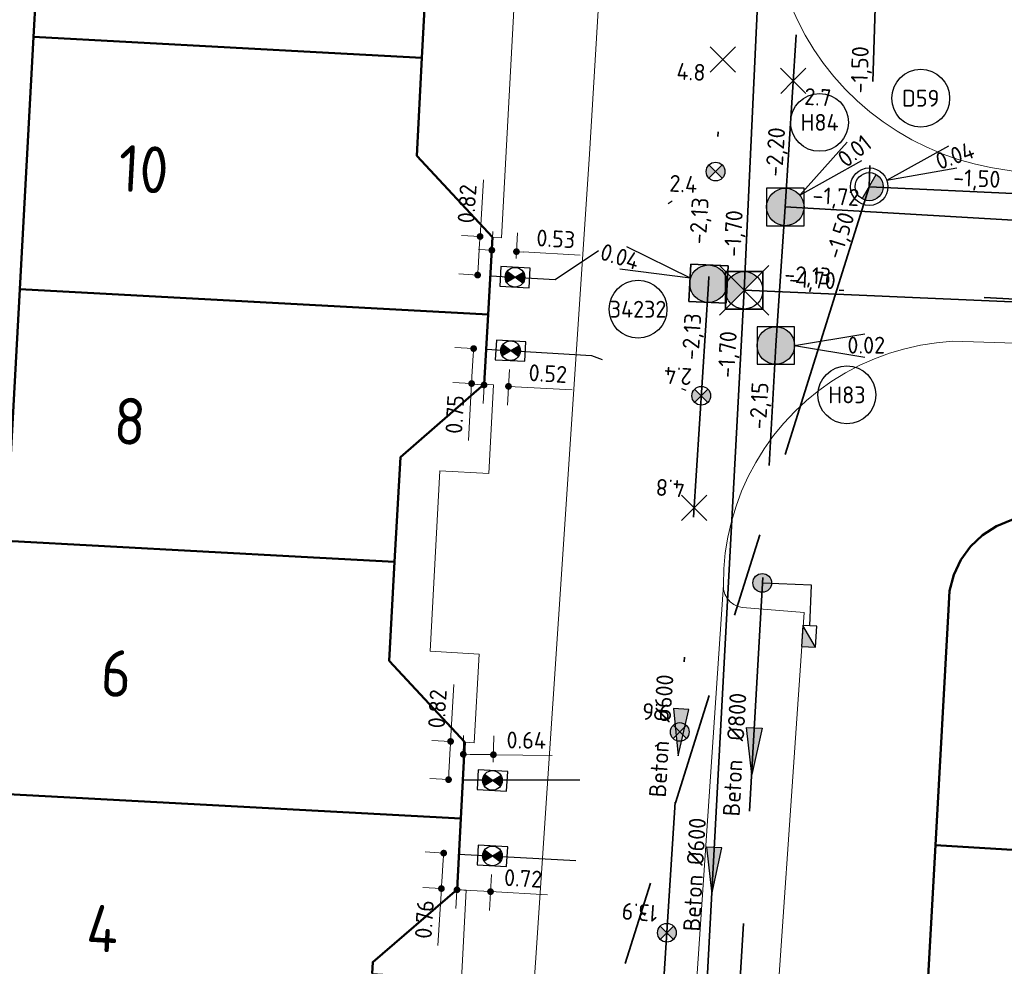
# Model space of a CAD drawing. Header units: metres. Extents: x 94680 to 94820, y 464097 to 464231.
# Tile 7 of 22: x 94727 to 94748, y 464145 to 464165. Entities that reach past the tile are written whole.
import ezdxf
from ezdxf.enums import TextEntityAlignment as Align

# ---------------------------------------------------------------- set-up
doc = ezdxf.new("R2010")
doc.units = ezdxf.units.M
for name, pattern in [('RI-DRAINAGE', [19.2, 6, -1.8, 1.8, -1.8, 2.4, -1.8, 1.8, -1.8]), ('RI-HWA', [7.4, 5, -2.4]), ('RI-HWA_KOLKAANSLUITING', [4.3, 2.5, -1.8]), ('RI-VWA', [11, 5, -3, 0, -3]), ('RI-VWA_HUISAANSLUITING', [6.1, 2.5, -1.8, 0, -1.8])]:
    doc.linetypes.add(name, pattern=pattern)
doc.layers.get('0').update_dxf_attribs({"linetype": 'CONTINUOUS'})
doc.layers.get('DefPoints').update_dxf_attribs({"linetype": 'CONTINUOUS'})
for name, color, linetype, lineweight in [('B_BEBOUWINGSGRENS_0', 132, 'CONTINUOUS', 50), ('B_TUSSENMUUR_0', 132, 'CONTINUOUS', 50), ('R-WE-RI-DRAINAGE_BOB-S', 90, 'CONTINUOUS', 25), ('R-WE-RI-DRAINAGE_DRAIN-G', 90, 'RI-DRAINAGE', 35), ('R-WE-RI-DRAINAGE_PUT-S', 90, 'CONTINUOUS', 25), ('R-WE-RI-DRAINAGE_PUTNUMMER-S', 90, 'CONTINUOUS', 25), ('R-WE-RI-HWA_HULPSTUK-S', 150, 'CONTINUOUS', 25), ('R-WE-RI-HWA_HULPSTUK_INLAAT-T18', 10, 'CONTINUOUS', 18), ('R-WE-RI-HWA_KOLK-S', 150, 'CONTINUOUS', 25), ('R-WE-RI-HWA_KOLKAANSLUITING-G', 150, 'RI-HWA_KOLKAANSLUITING', 25), ('R-WE-RI-HWA_PUTNUMMER-S', 150, 'CONTINUOUS', 25), ('R-WE-RI-HWA_RIOOLPUT-S', 150, 'CONTINUOUS', 25), ('R-WE-RI-HWA_STROOMRICHTING-S', 150, 'CONTINUOUS', 25), ('R-WE-RI-HWA_TRANSPORTLEIDING-G', 150, 'RI-HWA', 35), ('R-WE-RI-VWA_HUISAANSLUITING-G', 20, 'RI-VWA_HUISAANSLUITING', 25), ('R-WE-RI-VWA_HULPSTUK-S', 20, 'CONTINUOUS', 25), ('R-WE-RI-VWA_HULPSTUK_INLAAT-T18', 10, 'CONTINUOUS', 18), ('R-WE-RI-VWA_HULPSTUK_ONTSTOPPINGSSTUK-M', 7, 'CONTINUOUS', 18), ('R-WE-RI-VWA_PUTNUMMER-S', 20, 'CONTINUOUS', 25), ('R-WE-RI-VWA_RIOOLPUT-S', 20, 'CONTINUOUS', 25), ('R-WE-RI-VWA_STROOMRICHTING-S', 20, 'CONTINUOUS', 25), ('R-WE-RI-VWA_TRANSPORTLEIDING-G', 20, 'RI-VWA', 35), ('V-WE-RI-GWA_RIOOLPUT_INSPECTIEPUT-S', 30, 'CONTINUOUS', 25), ('V-WE-RI-GWA_STROOMRICHTING-S', 30, 'CONTINUOUS', 25), ('V-WE-RI-GWA_TRANSPORTLEIDING-G', 30, 'RI-GWA-V', 35), ('V_WEGGRENS_0', 251, 'CONTINUOUS', 13), ('Z_GBKN_HUISNUMMER_0', 251, 'CONTINUOUS', 13)]:
    doc.layers.add(name, color=color, linetype=linetype, lineweight=lineweight)
doc.styles.add('NLCS-ISO', font='NLCS-ISO.ttf')
doc.styles.add('NLCS-ISO-M200-T18', font='NLCS-ISO.ttf', dxfattribs={"height": 0.36})
doc.styles.get("Standard").update_dxf_attribs({"font": 'isocp.shx'})
doc.linetypes.add('RI-GWA-V', pattern='A,3,[24,NLCS.SHX,S=1,R=0,X=0,Y=0],3,-3', length=9)
doc.dimstyles.new('NLCS-M200-T18-BOL_L2_H1', dxfattribs={"dimscale": 0.2, "dimtxt": 2.5, "dimasz": 0.72, "dimexe": 2, "dimexo": 2, "dimgap": 0.7, "dimtad": 1, "dimzin": 0, "dimdsep": 46, "dimtxsty": 'NLCS-ISO-M200-T18', "dimblk": 'DOT', "dimcen": 0, "dimdle": 2, "dimclrd": 256, "dimclre": 256, "dimclrt": 10, "dimadec": 1, "dimazin": 0, "dimtfac": 1, "dimtdec": 3, "dimtofl": 0, "dimtmove": 0, "dimatfit": 3, "dimldrblk": 'DOT', "dimfxl": 2, "dimfxlon": 1, "dimtfillclr": 256, "dimtolj": 1, "dimtzin": 0, "dimlwd": -1, "dimlwe": -1, "dimarcsym": 0})

# ---------------------------------------------------------------- blocks, each defined once
blk = doc.blocks.new('N-SRI-PUT_HWA-SO')
h = blk.add_hatch(color=256)
h.dxf.hatch_style = 1
h.paths.add_polyline_path([(-2, 0, 1), (2, 0, 1)])
at = {"lineweight": -3, "flags": 128}
blk.add_lwpolyline([(-2, -2), (2, -2), (2, 2), (-2, 2)], close=True, dxfattribs=at)
at = {"lineweight": -3}
blk.add_circle((0, 0), 2, dxfattribs=at)
blk = doc.blocks.new('N-SRI-PUT_VWA-SO')
h = blk.add_hatch(color=256)
edge = h.paths.add_edge_path()
edge.add_arc((0, 0), 2, 0, 360)
at = {"flags": 128}
blk.add_lwpolyline([(-2, 2), (2, 2), (2, -2), (-2, -2)], close=True, dxfattribs=at)
at = {"lineweight": -3, "flags": 128}
blk.add_lwpolyline([(2, -2), (2, 2), (-2, 2), (-2, -2)], close=True, dxfattribs=at)
at = {"lineweight": -3}
blk.add_circle((0, 0), 2, dxfattribs=at)
blk = doc.blocks.new('SRI-HULP_ONTSTOP-SO')
at = {"ltscale": 0.1}
for points in [[(-0.87, 0.58, 0.148069), (-1.05, 0, 0.148069), (-0.87, -0.58), (0, 0)], [(0, 0), (0.87, -0.58, 0.148069), (1.05, 0, 0.148069), (0.87, 0.58)]]:
    blk.add_hatch(color=256, dxfattribs=at).paths.add_polyline_path(points)
for p, q in [((0.87, 0.58), (-0.87, -0.58)), ((-0.87, 0.58), (0.87, -0.58))]:
    blk.add_line(p, q, dxfattribs=at)
at = {"flags": 128}
blk.add_lwpolyline([(-1.58, -1.05), (1.57, -1.05), (1.57, 1.05), (-1.58, 1.05)], close=True, dxfattribs=at)
at = {"ltscale": 0.1}
blk.add_circle((0, 0), 1.05, dxfattribs=at)
blk = doc.blocks.new('*U133')
at = {"ltscale": 0.1, "style": 'NLCS-ISO'}
for tag, p in [('BOBL', (-85.09, 0)), ('MAT', (-1, 0.5))]:
    blk.add_attdef(tag, text='', height=1.8, dxfattribs=at).set_placement(p, align=Align.BOTTOM_RIGHT)
for tag, p in [('DIA', (1, 0.5)), ('BOBR', (115.13, 0))]:
    blk.add_attdef(tag, text='', height=1.8, dxfattribs=at).set_placement(p, align=Align.BOTTOM_LEFT)
blk.add_attdef('JVA', text='', height=1.8, dxfattribs=at).set_placement((0, -1), align=Align.TOP_CENTER)
blk = doc.blocks.new('N-SRI-KOLK_TROTTOIR-SO')
blk.add_hatch(color=256).paths.add_polyline_path([(1.125, 1.5), (-1.125, 1.5), (-1.125, 0)])
blk.add_line((-1.125, 0), (1.125, 1.5))
at = {"flags": 128}
blk.add_lwpolyline([(-1.125, 0), (1.125, 0), (1.125, 1.5), (-1.125, 1.5)], close=True, dxfattribs=at)
blk = doc.blocks.new('_Dot')
at = {"color": 0, "linetype": 'ByBlock', "lineweight": -2}
blk.add_line((-0.5, 0), (-1, 0), dxfattribs=at)
at = {"color": 0, "linetype": 'ByBlock', "const_width": 0.5}
blk.add_lwpolyline([(-0.25, 0, 1), (0.25, 0, 1)], format="xyb", close=True, dxfattribs=at)
blk = doc.blocks.new('*D106')
at = {"layer": 'DefPoints', "color": 0, "transparency": 16777216}
for p in [(94736.763, 464157.836), (94736.452, 464157.105), (94736.72, 464157.09)]:
    blk.add_point(p, dxfattribs=at)
at = {"layer": 'R-WE-RI-VWA_HULPSTUK_ONTSTOPPINGSSTUK-M', "transparency": 16777216}
for p, q in [((94736.495, 464157.852), (94736.095, 464157.875)), ((94736.486, 464157.708), (94736.46, 464157.249)), ((94736.452, 464157.105), (94736.052, 464157.128)), ((94736.452, 464157.105), (94736.382, 464155.891))]:
    blk.add_line(p, q, dxfattribs=at)
at = {"layer": 'R-WE-RI-VWA_HULPSTUK_ONTSTOPPINGSSTUK-M', "transparency": 16777216, "xscale": 0.144, "yscale": 0.144, "zscale": 0.144}
for p, rotation in [((94736.495, 464157.852), 86.70328325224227), ((94736.452, 464157.105), 266.7032832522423)]:
    blk.add_blockref('_Dot', p, dxfattribs=dict(at, rotation=rotation))
at = {"layer": 'R-WE-RI-VWA_HULPSTUK_ONTSTOPPINGSSTUK-M', "color": 10, "transparency": 16777216, "insert": (94736.093, 464156.445), "char_height": 0.36, "attachment_point": 5, "rotation": 86.7033, "style": 'NLCS-ISO-M200-T18'}
blk.add_mtext('\\A1;0.75', dxfattribs=at)
blk = doc.blocks.new('*D107')
at = {"layer": 'DefPoints', "color": 0, "transparency": 16777216}
for p in [(94736.633, 464160.247), (94736.904, 464160.23), (94736.853, 464159.406)]:
    blk.add_point(p, dxfattribs=at)
at = {"layer": 'R-WE-RI-VWA_HULPSTUK_ONTSTOPPINGSSTUK-M', "transparency": 16777216}
for p, q in [((94736.633, 464160.247), (94736.708, 464161.46)), ((94736.633, 464160.247), (94736.233, 464160.271)), ((94736.59, 464159.567), (94736.624, 464160.103)), ((94736.581, 464159.423), (94736.182, 464159.448))]:
    blk.add_line(p, q, dxfattribs=at)
at = {"layer": 'R-WE-RI-VWA_HULPSTUK_ONTSTOPPINGSSTUK-M', "transparency": 16777216, "xscale": 0.144, "yscale": 0.144, "zscale": 0.144}
for p, rotation in [((94736.633, 464160.247), 86.44214813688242), ((94736.581, 464159.423), 266.4421481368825)]:
    blk.add_blockref('_Dot', p, dxfattribs=dict(at, rotation=rotation))
at = {"layer": 'R-WE-RI-VWA_HULPSTUK_ONTSTOPPINGSSTUK-M', "color": 10, "transparency": 16777216, "insert": (94736.355, 464160.945), "char_height": 0.36, "attachment_point": 5, "rotation": 86.4421, "style": 'NLCS-ISO-M200-T18'}
blk.add_mtext('\\A1;0.82', dxfattribs=at)
blk = doc.blocks.new('*D108')
at = {"layer": 'DefPoints', "color": 0, "transparency": 16777216}
for p in [(94736.763, 464157.836), (94737.283, 464157.807), (94737.24, 464157.045)]:
    blk.add_point(p, dxfattribs=at)
at = {"layer": 'R-WE-RI-VWA_HULPSTUK_ONTSTOPPINGSSTUK-M', "transparency": 16777216}
for p, q in [((94736.74, 464157.437), (94736.696, 464156.675)), ((94737.26, 464157.407), (94737.217, 464156.645)), ((94736.575, 464157.083), (94736.432, 464157.091)), ((94737.383, 464157.037), (94738.597, 464156.967))]:
    blk.add_line(p, q, dxfattribs=at)
at = {"layer": 'R-WE-RI-VWA_HULPSTUK_ONTSTOPPINGSSTUK-M', "transparency": 16777216, "xscale": 0.144, "yscale": 0.144, "zscale": 0.144}
for p, rotation in [((94736.719, 464157.075), 356.7032832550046), ((94737.24, 464157.045), 176.7032832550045)]:
    blk.add_blockref('_Dot', p, dxfattribs=dict(at, rotation=rotation))
at = {"layer": 'R-WE-RI-VWA_HULPSTUK_ONTSTOPPINGSSTUK-M', "color": 10, "transparency": 16777216, "insert": (94738.081, 464157.317), "char_height": 0.36, "attachment_point": 5, "rotation": 356.7033, "style": 'NLCS-ISO-M200-T18'}
blk.add_mtext('\\A1;0.52', dxfattribs=at)
blk = doc.blocks.new('*D109')
at = {"layer": 'DefPoints', "color": 0, "transparency": 16777216}
for p in [(94737.41, 464159.924), (94736.853, 464159.406), (94737.379, 464159.376)]:
    blk.add_point(p, dxfattribs=at)
at = {"layer": 'R-WE-RI-VWA_HULPSTUK_ONTSTOPPINGSSTUK-M', "transparency": 16777216}
for p, q in [((94736.876, 464159.806), (94736.907, 464160.354)), ((94737.402, 464159.776), (94737.433, 464160.324)), ((94736.741, 464159.963), (94736.597, 464159.971)), ((94737.554, 464159.916), (94738.768, 464159.847))]:
    blk.add_line(p, q, dxfattribs=at)
at = {"layer": 'R-WE-RI-VWA_HULPSTUK_ONTSTOPPINGSSTUK-M', "transparency": 16777216, "xscale": 0.144, "yscale": 0.144, "zscale": 0.144}
for p, rotation in [((94736.884, 464159.954), 356.7334749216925), ((94737.41, 464159.924), 176.7334749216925)]:
    blk.add_blockref('_Dot', p, dxfattribs=dict(at, rotation=rotation))
at = {"layer": 'R-WE-RI-VWA_HULPSTUK_ONTSTOPPINGSSTUK-M', "color": 10, "transparency": 16777216, "insert": (94738.251, 464160.197), "char_height": 0.36, "attachment_point": 5, "rotation": 356.7335, "style": 'NLCS-ISO-M200-T18'}
blk.add_mtext('\\A1;0.53', dxfattribs=at)
blk = doc.blocks.new('*D110')
at = {"layer": 'DefPoints', "color": 0, "transparency": 16777216}
for p in [(94736.181, 464147.048), (94735.807, 464146.312), (94736.131, 464146.291)]:
    blk.add_point(p, dxfattribs=at)
at = {"layer": 'R-WE-RI-VWA_HULPSTUK_ONTSTOPPINGSSTUK-M', "transparency": 16777216}
for p, q in [((94735.856, 464147.07), (94735.457, 464147.096)), ((94735.847, 464146.926), (94735.816, 464146.455)), ((94735.807, 464146.312), (94735.408, 464146.338)), ((94735.807, 464146.312), (94735.728, 464145.098))]:
    blk.add_line(p, q, dxfattribs=at)
at = {"layer": 'R-WE-RI-VWA_HULPSTUK_ONTSTOPPINGSSTUK-M', "transparency": 16777216, "xscale": 0.144, "yscale": 0.144, "zscale": 0.144}
for p, rotation in [((94735.856, 464147.07), 86.26237046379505), ((94735.807, 464146.312), 266.262370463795)]:
    blk.add_blockref('_Dot', p, dxfattribs=dict(at, rotation=rotation))
at = {"layer": 'R-WE-RI-VWA_HULPSTUK_ONTSTOPPINGSSTUK-M', "color": 10, "transparency": 16777216, "insert": (94735.443, 464145.654), "char_height": 0.36, "attachment_point": 5, "rotation": 86.2624, "style": 'NLCS-ISO-M200-T18'}
blk.add_mtext('\\A1;0.76', dxfattribs=at)
blk = doc.blocks.new('*D111')
at = {"layer": 'DefPoints', "color": 0, "transparency": 16777216}
for p in [(94736.003, 464149.457), (94736.31, 464149.44), (94736.266, 464148.624)]:
    blk.add_point(p, dxfattribs=at)
at = {"layer": 'R-WE-RI-VWA_HULPSTUK_ONTSTOPPINGSSTUK-M', "transparency": 16777216}
for p, q in [((94736.003, 464149.457), (94736.069, 464150.671)), ((94736.003, 464149.457), (94735.604, 464149.478)), ((94735.967, 464148.784), (94735.995, 464149.313)), ((94735.959, 464148.64), (94735.56, 464148.662))]:
    blk.add_line(p, q, dxfattribs=at)
at = {"layer": 'R-WE-RI-VWA_HULPSTUK_ONTSTOPPINGSSTUK-M', "transparency": 16777216, "xscale": 0.144, "yscale": 0.144, "zscale": 0.144}
for p, rotation in [((94736.003, 464149.457), 86.91539715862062), ((94735.959, 464148.64), 266.9153971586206)]:
    blk.add_blockref('_Dot', p, dxfattribs=dict(at, rotation=rotation))
at = {"layer": 'R-WE-RI-VWA_HULPSTUK_ONTSTOPPINGSSTUK-M', "color": 10, "transparency": 16777216, "insert": (94735.72, 464150.153), "char_height": 0.36, "attachment_point": 5, "rotation": 86.9154, "style": 'NLCS-ISO-M200-T18'}
blk.add_mtext('\\A1;0.82', dxfattribs=at)
blk = doc.blocks.new('*D112')
at = {"layer": 'DefPoints', "color": 0, "transparency": 16777216}
for p in [(94736.918, 464149.173), (94736.266, 464148.623), (94736.91, 464148.614)]:
    blk.add_point(p, dxfattribs=at)
at = {"layer": 'R-WE-RI-VWA_HULPSTUK_ONTSTOPPINGSSTUK-M', "transparency": 16777216}
for p, q in [((94736.272, 464149.023), (94736.28, 464149.582)), ((94736.916, 464149.014), (94736.924, 464149.573)), ((94736.418, 464149.18), (94736.774, 464149.175)), ((94736.918, 464149.173), (94738.17, 464149.155))]:
    blk.add_line(p, q, dxfattribs=at)
at = {"layer": 'R-WE-RI-VWA_HULPSTUK_ONTSTOPPINGSSTUK-M', "transparency": 16777216, "xscale": 0.144, "yscale": 0.144, "zscale": 0.144}
for p, rotation in [((94736.274, 464149.183), 179.1648587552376), ((94736.918, 464149.173), 359.1648587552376)]:
    blk.add_blockref('_Dot', p, dxfattribs=dict(at, rotation=rotation))
at = {"layer": 'R-WE-RI-VWA_HULPSTUK_ONTSTOPPINGSSTUK-M', "color": 10, "transparency": 16777216, "insert": (94737.62, 464149.483), "char_height": 0.36, "attachment_point": 5, "rotation": 359.1649, "style": 'NLCS-ISO-M200-T18'}
blk.add_mtext('\\A1;0.64', dxfattribs=at)
blk = doc.blocks.new('*D113')
at = {"layer": 'DefPoints', "color": 0, "transparency": 16777216}
for p in [(94736.181, 464147.048), (94736.897, 464147.01), (94736.856, 464146.247)]:
    blk.add_point(p, dxfattribs=at)
at = {"layer": 'R-WE-RI-VWA_HULPSTUK_ONTSTOPPINGSSTUK-M', "transparency": 16777216}
for p, q in [((94736.159, 464146.649), (94736.118, 464145.886)), ((94736.876, 464146.61), (94736.834, 464145.847)), ((94736.284, 464146.278), (94736.712, 464146.255)), ((94736.856, 464146.247), (94738.07, 464146.181))]:
    blk.add_line(p, q, dxfattribs=at)
at = {"layer": 'R-WE-RI-VWA_HULPSTUK_ONTSTOPPINGSSTUK-M', "transparency": 16777216, "xscale": 0.144, "yscale": 0.144, "zscale": 0.144}
for p, rotation in [((94736.14, 464146.286), 176.9059419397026), ((94736.856, 464146.247), 356.9059419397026)]:
    blk.add_blockref('_Dot', p, dxfattribs=dict(at, rotation=rotation))
at = {"layer": 'R-WE-RI-VWA_HULPSTUK_ONTSTOPPINGSSTUK-M', "color": 10, "transparency": 16777216, "insert": (94737.552, 464146.53), "char_height": 0.36, "attachment_point": 5, "rotation": 356.9059, "style": 'NLCS-ISO-M200-T18'}
blk.add_mtext('\\A1;0.72', dxfattribs=at)
blk = doc.blocks.new('*U139')
at = {"ltscale": 0.1, "style": 'NLCS-ISO'}
for tag, p in [('BOBL', (-102.25, 0)), ('MAT', (-1, 0.5))]:
    blk.add_attdef(tag, text='', height=1.8, dxfattribs=at).set_placement(p, align=Align.BOTTOM_RIGHT)
for tag, p in [('DIA', (1, 0.5)), ('BOBR', (102.48, 0))]:
    blk.add_attdef(tag, text='', height=1.8, dxfattribs=at).set_placement(p, align=Align.BOTTOM_LEFT)
blk.add_attdef('JVA', text='', height=1.8, dxfattribs=at).set_placement((0, -1), align=Align.TOP_CENTER)
blk = doc.blocks.new('*U142')
at = {"ltscale": 0.1}
blk.add_hatch(color=256, dxfattribs=at).paths.add_polyline_path([(-2.5, 0), (2.5, -0.83), (2.5, 0.83)])
at = {"ltscale": 0.1, "flags": 128}
blk.add_lwpolyline([(-2.5, 0), (2.5, -0.83), (2.5, 0.83)], close=True, dxfattribs=at)
at = {"ltscale": 0.1, "style": 'NLCS-ISO'}
for tag, p in [('BOBL', (-39.89, 0)), ('MAT', (-1, 0.5))]:
    blk.add_attdef(tag, text='', height=1.8, dxfattribs=at).set_placement(p, align=Align.BOTTOM_RIGHT)
for tag, p in [('DIA', (1, 0.5)), ('BOBR', (39.79, 0))]:
    blk.add_attdef(tag, text='', height=1.8, dxfattribs=at).set_placement(p, align=Align.BOTTOM_LEFT)
blk.add_attdef('JVA', text='', height=1.8, dxfattribs=at).set_placement((0, -1), align=Align.TOP_CENTER)
blk = doc.blocks.new('*U234')
at = {"ltscale": 0.1, "style": 'NLCS-ISO'}
for tag, p in [('BOBL', (-94.78, 0)), ('MAT', (-1, 0.5))]:
    blk.add_attdef(tag, text='', height=1.8, dxfattribs=at).set_placement(p, align=Align.BOTTOM_RIGHT)
for tag, p in [('DIA', (1, 0.5)), ('BOBR', (93.97, 0))]:
    blk.add_attdef(tag, text='', height=1.8, dxfattribs=at).set_placement(p, align=Align.BOTTOM_LEFT)
blk.add_attdef('JVA', text='', height=1.8, dxfattribs=at).set_placement((0, -1), align=Align.TOP_CENTER)
blk = doc.blocks.new('*U235')
at = {"ltscale": 0.1}
blk.add_hatch(color=256, dxfattribs=at).paths.add_polyline_path([(-2.5, 0), (2.5, 0.83), (2.5, -0.83)])
at = {"ltscale": 0.1, "flags": 128}
blk.add_lwpolyline([(-2.5, 0), (2.5, 0.83), (2.5, -0.83)], close=True, dxfattribs=at)
at = {"ltscale": 0.1, "style": 'NLCS-ISO'}
for tag, p in [('BOBL', (-93.28, 0)), ('MAT', (-1, 0.5))]:
    blk.add_attdef(tag, text='', height=1.8, dxfattribs=at).set_placement(p, align=Align.BOTTOM_RIGHT)
for tag, p in [('DIA', (1, 0.5)), ('BOBR', (90.37, 0))]:
    blk.add_attdef(tag, text='', height=1.8, dxfattribs=at).set_placement(p, align=Align.BOTTOM_LEFT)
blk.add_attdef('JVA', text='', height=1.8, dxfattribs=at).set_placement((0, -1), align=Align.TOP_CENTER)
blk = doc.blocks.new('*U236')
at = {"ltscale": 0.1}
blk.add_hatch(color=256, dxfattribs=at).paths.add_polyline_path([(-2.5, 0), (2.5, 0.83), (2.5, -0.83)])
at = {"ltscale": 0.1, "flags": 128}
blk.add_lwpolyline([(-2.5, 0), (2.5, 0.83), (2.5, -0.83)], close=True, dxfattribs=at)
at = {"ltscale": 0.1, "style": 'NLCS-ISO'}
for tag, p in [('BOBL', (-35.01, 0)), ('MAT', (-1, 0.5))]:
    blk.add_attdef(tag, text='', height=1.8, dxfattribs=at).set_placement(p, align=Align.BOTTOM_RIGHT)
for tag, p in [('DIA', (1, 0.5)), ('BOBR', (34.38, 0))]:
    blk.add_attdef(tag, text='', height=1.8, dxfattribs=at).set_placement(p, align=Align.BOTTOM_LEFT)
blk.add_attdef('JVA', text='', height=1.8, dxfattribs=at).set_placement((0, -1), align=Align.TOP_CENTER)
blk = doc.blocks.new('SRI-DRAIN_PUT_DOORSPUIT-SO')
at = {"lineweight": -3}
blk.add_hatch(color=256, dxfattribs=at).paths.add_polyline_path([(1.5, 0, 0.267949), (0.75, 1.3), (-0.75, -1.3, 0.57735)])
blk.add_line((-0.75, -1.3), (0.75, 1.3), dxfattribs=at)
for radius in [2, 1.5]:
    blk.add_circle((0, 0), radius, dxfattribs=at)
blk = doc.blocks.new('*U164')
for q in [(8.52, 4.38), (9.36, 2.03)]:
    blk.add_line((1.88, 0.68), q)
blk.add_circle((5.5, 9.45), 3.09)
at = {"ltscale": 0.1, "style": 'NLCS-ISO'}
blk.add_attdef('PUTNR', text='', height=1.8, dxfattribs=at).set_placement((5.5, 9.45), align=Align.MIDDLE_CENTER)
blk.add_attdef('PUTHGT', text='', height=1.8, rotation=19.7314, dxfattribs=at).set_placement((7.19, 2.61), align=Align.MIDDLE_LEFT)
blk = doc.blocks.new('*U173')
for q in [(9.5, 1.25), (9.5, -1.25)]:
    blk.add_line((2, 0), q)
blk.add_circle((7.6, -5.28), 3.09)
at = {"ltscale": 0.1, "style": 'NLCS-ISO'}
blk.add_attdef('PUTHGT', text='', height=1.8, rotation=360, dxfattribs=at).set_placement((7.65, 0.03), align=Align.MIDDLE_LEFT)
blk.add_attdef('PUTNR', text='', height=1.8, dxfattribs=at).set_placement((7.6, -5.28), align=Align.MIDDLE_CENTER)
blk = doc.blocks.new('*U174')
for q in [(6.62, 6.93), (8.19, 4.98)]:
    blk.add_line((1.56, 1.25), q)
blk.add_circle((3.66, 9.04), 3.09)
at = {"ltscale": 0.1, "style": 'NLCS-ISO'}
blk.add_attdef('PUTHGT', text='', height=1.8, rotation=38.8106, dxfattribs=at).set_placement((5.94, 4.82), align=Align.MIDDLE_LEFT)
blk.add_attdef('PUTNR', text='', height=1.8, dxfattribs=at).set_placement((3.66, 9.04), align=Align.MIDDLE_CENTER)
blk = doc.blocks.new('*U184')
for q in [(-8.73, 3.95), (-9.46, 1.55)]:
    blk.add_line((-1.91, 0.58), q)
blk.add_circle((-7.52, -2.73), 3.09)
at = {"ltscale": 0.1, "style": 'NLCS-ISO'}
blk.add_attdef('PUTHGT', text='', height=1.8, rotation=343.1704, dxfattribs=at).set_placement((-11.45, 3.49), align=Align.MIDDLE_LEFT)
blk.add_attdef('PUTNR', text='', height=1.8, dxfattribs=at).set_placement((-7.52, -2.73), align=Align.MIDDLE_CENTER)
blk = doc.blocks.new('SRI-BOB-SO')
at = {"ltscale": 0.1, "style": 'NLCS-ISO'}
blk.add_attdef('B.O.B.', text='', height=1.8, dxfattribs=at).set_placement((0.05, -0.02), align=Align.BOTTOM_CENTER)
blk = doc.blocks.new('Achtergrond')
at = {"layer": 'B_BEBOUWINGSGRENS_0'}
for p, q in [((94727.093, 464164.516), (94727.384, 464169.899)), ((94726.801, 464159.125), (94727.093, 464164.516)), ((94735.391, 464164.067), (94735.28, 464161.97)), ((94735.28, 464161.97), (94736.9, 464160.23)), ((94736.9, 464160.23), (94736.806, 464158.583)), ((94726.51, 464153.742), (94726.801, 464159.125)), ((94736.806, 464158.583), (94736.72, 464157.09)), ((94734.807, 464153.292), (94734.69, 464151.18)), ((94746.361, 464147.237), (94746.64, 464152.266)), ((94734.69, 464151.18), (94736.31, 464149.44)), ((94736.31, 464149.44), (94736.222, 464147.807)), ((94736.222, 464147.807), (94736.14, 464146.29))]:
    blk.add_line(p, q, dxfattribs=at)
for points in [[(94737.31, 464167.88), (94735.51, 464166.32), (94735.391, 464164.067)], [(94736.72, 464157.09), (94734.93, 464155.53), (94734.807, 464153.292)], [(94746.64, 464152.266), (94746.663, 464152.676), (94746.752, 464153.017), (94746.903, 464153.337), (94747.11, 464153.622), (94747.367, 464153.865), (94747.663, 464154.057), (94747.99, 464154.19), (94754.127, 464153.832)], [(94746.171, 464140.202), (94745.97, 464140.214), (94746.361, 464147.237)], [(94736.14, 464146.29), (94734.34, 464144.74), (94734.328, 464144.496)]]:
    blk.add_lwpolyline(points, dxfattribs=at)
at = {"layer": 'B_TUSSENMUUR_0'}
for p, q in [((94726.801, 464159.125), (94736.806, 464158.583)), ((94726.218, 464148.349), (94736.222, 464147.807)), ((94746.361, 464147.237), (94753.717, 464146.808))]:
    blk.add_line(p, q, dxfattribs=at)
for points in [[(94727.093, 464164.516), (94733.394, 464164.175), (94735.391, 464164.067)], [(94726.51, 464153.742), (94732.809, 464153.4), (94734.807, 464153.292)]]:
    blk.add_lwpolyline(points, dxfattribs=at)
at = {"layer": 'V_WEGGRENS_0'}
for p, q in [((94746.723, 464158.009), (94748.294, 464157.96)), ((94736.72, 464157.09), (94736.923, 464157.077)), ((94741.831, 464152.801), (94741.03, 464140.88)), ((94736.14, 464146.29), (94736.339, 464146.277))]:
    blk.add_line(p, q, dxfattribs=at)
for points in [[(94741.024, 464196.451), (94741.019, 464196.034), (94738.969, 464162.01), (94738.37, 464153.032)], [(94737.507, 464167.868), (94737.093, 464160.218), (94736.9, 464160.23)], [(94747.19, 464161.797), (94746.844, 464161.895), (94746.506, 464162.014), (94746.175, 464162.154), (94745.854, 464162.314), (94745.543, 464162.495), (94745.244, 464162.694), (94744.959, 464162.912), (94744.687, 464163.147), (94744.431, 464163.399), (94744.191, 464163.666), (94743.968, 464163.947), (94743.764, 464164.242), (94743.578, 464164.55), (94743.411, 464164.868), (94743.265, 464165.196), (94743.14, 464165.533), (94743.036, 464165.876), (94742.954, 464166.226), (94742.894, 464166.58), (94742.856, 464166.937), (94742.84, 464167.296), (94742.85, 464167.514)], [(94750.144, 464161.393), (94749.302, 464161.44), (94747.541, 464161.721), (94747.19, 464161.797)], [(94741.831, 464152.801), (94741.84, 464153.144), (94741.872, 464153.485), (94741.926, 464153.823), (94742.003, 464154.157), (94742.101, 464154.485), (94742.221, 464154.806), (94742.362, 464155.119), (94742.523, 464155.421), (94742.704, 464155.712), (94742.904, 464155.991), (94743.121, 464156.255), (94743.356, 464156.505), (94743.607, 464156.739), (94743.872, 464156.956), (94744.151, 464157.154), (94744.443, 464157.334), (94744.746, 464157.494), (94745.059, 464157.634), (94745.38, 464157.753), (94745.709, 464157.85), (94746.043, 464157.925), (94746.382, 464157.978), (94746.723, 464158.009)], [(94736.923, 464157.077), (94736.82, 464155.18), (94735.772, 464155.241), (94735.564, 464151.389), (94736.613, 464151.325), (94736.509, 464149.428), (94736.31, 464149.44)], [(94738.37, 464153.032), (94737.631, 464141.961), (94735.535, 464108.664)], [(94743.557, 464152.21), (94742.237, 464152.317), (94742.141, 464152.34), (94742.051, 464152.382), (94741.973, 464152.443), (94741.909, 464152.519), (94741.863, 464152.607), (94741.837, 464152.702), (94741.831, 464152.801)], [(94741.03, 464140.88), (94741.054, 464140.968), (94741.096, 464141.05), (94741.153, 464141.122), (94741.223, 464141.18), (94741.303, 464141.224), (94741.391, 464141.251), (94741.482, 464141.26), (94742.792, 464141.171), (94743.557, 464152.21)], [(94736.339, 464146.277), (94736.238, 464144.379), (94734.328, 464144.496)]]:
    blk.add_lwpolyline(points, dxfattribs=at)
at = {"layer": 'Z_GBKN_HUISNUMMER_0', "linetype": 'Continuous'}
for s, p in [('10', (94729.443, 464161.685)), ('8', (94729.152, 464156.299)), ('6', (94728.86, 464150.91)), ('4', (94728.565, 464145.459))]:
    blk.add_text(s, height=1, rotation=-3.1, dxfattribs=at).set_placement(p, align=Align.MIDDLE)
blk = doc.blocks.new('SRI-HULP_INLAAT_KOLK-SO')
h = blk.add_hatch(color=256)
edge = h.paths.add_edge_path()
edge.add_arc((0, 0), 1, 0, 360)
blk.add_circle((0, 0), 1)
blk = doc.blocks.new('SRI-HULP_INLAAT_BLIND-SO')
blk.add_line((-5.43, 5.4), (5.4, -5.4))
at = {"flags": 128}
blk.add_lwpolyline([(5.38, 5.42), (0, 0), (-5.4, -5.4)], dxfattribs=at)
blk = doc.blocks.new('SRI-HULP_INLAAT_125MM-SO')
h = blk.add_hatch(color=256)
h.dxf.hatch_style = 1
h.paths.add_polyline_path([(-0.71, 0.71, 0.198912), (-1, 0, 0.198912), (-0.71, -0.71), (0, 0)])
h = blk.add_hatch(color=256)
h.dxf.hatch_style = 1
h.paths.add_polyline_path([(1, 0, 0.198912), (0.71, 0.71), (0, 0), (0.71, -0.71, 0.198912)])
for p, q in [((-0.71, 0.71), (0.71, -0.71)), ((-0.71, -0.71), (0.71, 0.71))]:
    blk.add_line(p, q)
blk.add_circle((0, 0), 1)
blk = doc.blocks.new('*U221')
at = {"ltscale": 0.1, "style": 'NLCS-ISO'}
for tag, p in [('BOBL', (-99.56, 0)), ('MAT', (-0.5, 0.5))]:
    blk.add_attdef(tag, text='', height=1.8, dxfattribs=at).set_placement(p, align=Align.BOTTOM_RIGHT)
for tag, p in [('DIA', (0.5, 0.5)), ('BOBR', (98.83, 0))]:
    blk.add_attdef(tag, text='', height=1.8, dxfattribs=at).set_placement(p, align=Align.BOTTOM_LEFT)
blk.add_attdef('JVA', text='', height=1.8, dxfattribs=at).set_placement((0, -1), align=Align.TOP_CENTER)
at = {"ltscale": 0.1, "style": 'NLCS-ISO', "flags": 1}
blk.add_attdef('PUTNR-L', text='', height=1.8, dxfattribs=at).set_placement((-0.82, -5.89), align=Align.BOTTOM_RIGHT)
blk.add_attdef('PUTNR-L', text='', height=1.8, dxfattribs=at).set_placement((1.95, -5.77), align=Align.BOTTOM_LEFT)
blk = doc.blocks.new('*U229')
at = {"ltscale": 0.1, "style": 'NLCS-ISO'}
for tag, p in [('BOBL', (-103.26, 0)), ('MAT', (-0.5, 0.5))]:
    blk.add_attdef(tag, text='', height=1.8, dxfattribs=at).set_placement(p, align=Align.BOTTOM_RIGHT)
for tag, p in [('DIA', (0.5, 0.5)), ('BOBR', (102.54, 0))]:
    blk.add_attdef(tag, text='', height=1.8, dxfattribs=at).set_placement(p, align=Align.BOTTOM_LEFT)
blk.add_attdef('JVA', text='', height=1.8, dxfattribs=at).set_placement((0, -1), align=Align.TOP_CENTER)
at = {"ltscale": 0.1, "style": 'NLCS-ISO', "flags": 1}
blk.add_attdef('PUTNR-L', text='', height=1.8, dxfattribs=at).set_placement((-0.82, -5.89), align=Align.BOTTOM_RIGHT)
blk.add_attdef('PUTNR-L', text='', height=1.8, dxfattribs=at).set_placement((1.95, -5.77), align=Align.BOTTOM_LEFT)
blk = doc.blocks.new('*U223')
at = {"ltscale": 0.1}
blk.add_hatch(color=256, dxfattribs=at).paths.add_polyline_path([(-2.5, 0), (2.5, -0.83), (2.5, 0.83)])
at = {"ltscale": 0.1, "flags": 128}
blk.add_lwpolyline([(-2.5, 0), (2.5, -0.83), (2.5, 0.83)], close=True, dxfattribs=at)
at = {"ltscale": 0.1, "style": 'NLCS-ISO'}
for tag, p in [('BOBL', (-53.45, 0)), ('MAT', (-0.5, 0.5))]:
    blk.add_attdef(tag, text='', height=1.8, dxfattribs=at).set_placement(p, align=Align.BOTTOM_RIGHT)
for tag, p in [('DIA', (0.5, 0.5)), ('BOBR', (52.69, 0))]:
    blk.add_attdef(tag, text='', height=1.8, dxfattribs=at).set_placement(p, align=Align.BOTTOM_LEFT)
blk.add_attdef('JVA', text='', height=1.8, dxfattribs=at).set_placement((0, -1), align=Align.TOP_CENTER)
at = {"ltscale": 0.1, "style": 'NLCS-ISO', "flags": 1}
blk.add_attdef('PUTNR-L', text='', height=1.8, dxfattribs=at).set_placement((-0.82, -5.89), align=Align.BOTTOM_RIGHT)
blk.add_attdef('PUTNR-L', text='', height=1.8, dxfattribs=at).set_placement((1.95, -5.77), align=Align.BOTTOM_LEFT)
blk = doc.blocks.new('V-SRI-PUT_GWA-SO')
blk.add_hatch(color=256).paths.add_polyline_path([(1.41, 1.41, 0.664858), (-2, 0.02), (-2, -0.02, 0.196534), (-1.41, -1.41)])
at = {"ltscale": 0.1, "flags": 128}
for points in [[(-2.65, 2.65), (2.65, -2.65)], [(2.65, 2.65), (-2.65, -2.65)]]:
    blk.add_lwpolyline(points, dxfattribs=at)
at = {"flags": 128}
blk.add_lwpolyline([(-2, 2), (2, 2), (2, -2), (-2, -2)], close=True, dxfattribs=at)
at = {"lineweight": -3, "flags": 128}
blk.add_lwpolyline([(2, -2), (2, 2), (-2, 2), (-2, -2)], close=True, dxfattribs=at)
at = {"lineweight": -3}
blk.add_circle((0, 0), 2, dxfattribs=at)

msp = doc.modelspace()

# ---------------------------------------------------------------- linework, layer by layer
at = {"layer": 'R-WE-RI-DRAINAGE_DRAIN-G', "flags": 128}
for points in [[(94746.246, 464200.14), (94744.947, 464161.312)], [(94744.947, 464161.312), (94738.756, 464141.603)], [(94744.947, 464161.312), (94783.74, 464159.512)]]:
    msp.add_lwpolyline(points, dxfattribs=at)
at = {"layer": 'R-WE-RI-HWA_KOLKAANSLUITING-G'}
msp.add_lwpolyline([(94743.675, 464151.929), (94743.715, 464152.798), (94742.665, 464152.84)], dxfattribs=at)
at = {"layer": 'R-WE-RI-HWA_TRANSPORTLEIDING-G', "flags": 128}
for points, elevation in [([(94745.73, 464201.482), (94743.154, 464160.878)], 0.05), ([(94743.154, 464160.878), (94742.95, 464157.919)], 0.08), ([(94741.978, 464140.576), (94742.95, 464157.919)], -0.05)]:
    msp.add_lwpolyline(points, dxfattribs=dict(at, elevation=elevation))
msp.add_lwpolyline([(94743.154, 464160.878), (94784.126, 464158.487)], dxfattribs=at)
at = {"layer": 'R-WE-RI-VWA_HUISAANSLUITING-G', "flags": 128}
for points in [[(94736.853, 464159.406), (94738.239, 464159.327), (94741.665, 464161.634)], [(94736.763, 464157.836), (94739.01, 464157.707), (94741.359, 464156.844)], [(94736.267, 464148.634), (94739.13, 464148.634), (94740.898, 464149.659)], [(94736.181, 464147.048), (94738.739, 464146.91), (94740.623, 464145.368)]]:
    msp.add_lwpolyline(points, dxfattribs=at)
at = {"layer": 'R-WE-RI-VWA_TRANSPORTLEIDING-G', "flags": 128}
for points in [[(94744.35, 464203.702), (94741.512, 464159.239)], [(94741.512, 464159.239), (94740.283, 464140.058)]]:
    msp.add_lwpolyline(points, dxfattribs=at)
at = {"layer": 'R-WE-RI-VWA_TRANSPORTLEIDING-G', "elevation": 0.1, "flags": 128}
msp.add_lwpolyline([(94785.652, 464157.014), (94741.512, 464159.239)], dxfattribs=at)
at = {"layer": 'V-WE-RI-GWA_TRANSPORTLEIDING-G'}
for p, q in [((94742.275, 464159.097), (94744.369, 464203.75)), ((94785.953, 464157.219), (94742.275, 464159.097))]:
    msp.add_line(p, q, dxfattribs=at)
at = {"layer": 'V-WE-RI-GWA_TRANSPORTLEIDING-G', "flags": 128}
msp.add_lwpolyline([(94742.275, 464159.097), (94740.941, 464134.282)], dxfattribs=at)

# ---------------------------------------------------------------- block references
msp.add_blockref('Achtergrond', (0, 0))
at = {"layer": 'R-WE-RI-DRAINAGE_BOB-S'}
ref = msp.add_blockref('SRI-BOB-SO', (94745.008, 464163.132), dxfattribs=dict(at, xscale=0.2, yscale=0.2, zscale=0.2, rotation=88.0838706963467))
ref.add_attrib('B.O.B.', '-1,50', dxfattribs={"layer": '0', "ltscale": 0.1, "height": 0.36, "rotation": 88.0839, "style": 'NLCS-ISO'}).set_placement((94745.03, 464163.8), align=Align.BOTTOM_CENTER)
at = {"layer": 'R-WE-RI-DRAINAGE_BOB-S', "xscale": 0.2, "yscale": 0.2, "zscale": 0.2, "rotation": 357.3433741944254}
msp.add_blockref('SRI-BOB-SO', (94747.222, 464161.206), dxfattribs=at).add_auto_attribs({'B.O.B.': '-1,50'})
at = {"layer": 'R-WE-RI-DRAINAGE_BOB-S'}
ref = msp.add_blockref('SRI-BOB-SO', (94746.851, 464151.458), dxfattribs=dict(at, xscale=0.2, yscale=0.2, zscale=0.2, rotation=72.56142957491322))
ref.add_attrib('B.O.B.', '-1,50', dxfattribs={"layer": '0', "ltscale": 0.1, "height": 0.36, "rotation": 72.5614, "style": 'NLCS-ISO'}).set_placement((94744.592, 464160.182), align=Align.BOTTOM_CENTER)
at = {"layer": 'R-WE-RI-DRAINAGE_PUT-S', "xscale": 0.2, "yscale": 0.2, "zscale": 0.2}
msp.add_blockref('SRI-DRAIN_PUT_DOORSPUIT-SO', (94744.947, 464161.312), dxfattribs=at)
at = {"layer": 'R-WE-RI-DRAINAGE_PUTNUMMER-S', "xscale": 0.2, "yscale": 0.2, "zscale": 0.2}
msp.add_blockref('*U164', (94744.947, 464161.312), dxfattribs=at).add_auto_attribs({'PUTNR': 'D59', 'PUTHGT': '0.04'})
at = {"layer": 'R-WE-RI-HWA_HULPSTUK-S'}
for name, p, xscale, yscale, zscale in [('SRI-HULP_INLAAT_BLIND-SO', (94743.325, 464163.573), 0.05, 0.05, 0.05), ('SRI-HULP_INLAAT_KOLK-SO', (94742.662, 464152.844), 0.2, 0.2, 0.2)]:
    msp.add_blockref(name, p, dxfattribs=dict(at, xscale=xscale, yscale=yscale, zscale=zscale))
at = {"layer": 'R-WE-RI-HWA_KOLK-S', "xscale": 0.2, "yscale": 0.2, "zscale": 0.2, "rotation": 86.76282782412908}
msp.add_blockref('N-SRI-KOLK_TROTTOIR-SO', (94743.812, 464151.696, -0.01), dxfattribs=at)
at = {"layer": 'R-WE-RI-HWA_PUTNUMMER-S', "xscale": 0.2, "yscale": 0.2, "zscale": 0.2}
for name, p, values in [('*U174', (94743.154, 464160.878), {'PUTNR': 'H84', 'PUTHGT': '0.01'}), ('*U173', (94742.95, 464157.919), {'PUTNR': 'H83', 'PUTHGT': '0.02'})]:
    msp.add_blockref(name, p, dxfattribs=at).add_auto_attribs(values)
at = {"layer": 'R-WE-RI-HWA_RIOOLPUT-S', "linetype": 'ByBlock', "xscale": 0.2, "yscale": 0.2, "zscale": 0.2}
msp.add_blockref('N-SRI-PUT_HWA-SO', (94743.154, 464160.878), dxfattribs=at)
at = {"layer": 'R-WE-RI-HWA_RIOOLPUT-S', "xscale": 0.2, "yscale": 0.2, "zscale": 0.2}
msp.add_blockref('N-SRI-PUT_HWA-SO', (94742.95, 464157.919), dxfattribs=at)
at = {"layer": 'R-WE-RI-HWA_STROOMRICHTING-S', "xscale": 0.2, "yscale": 0.2, "zscale": 0.2}
for name, p, rotation, values in [('*U235', (94744.442, 464181.18), 86.36990472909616, {'MAT': 'Beton', 'DIA': '%%C800', 'BOBL': '-2,20', 'BOBR': '-2,20'}), ('*U236', (94742.464, 464149.247), 86.79217573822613, {'MAT': 'Beton', 'DIA': '%%C800', 'BOBL': '-2,15', 'BOBR': '-2,15'})]:
    msp.add_blockref(name, p, dxfattribs=dict(at, rotation=rotation)).add_auto_attribs(values)
at = {"layer": 'R-WE-RI-HWA_STROOMRICHTING-S'}
ref = msp.add_blockref('*U234', (94763.64, 464159.682), dxfattribs=dict(at, xscale=0.2, yscale=0.2, zscale=0.2, rotation=356.6601822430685))
ref.add_attrib('BOBL', '-1,72', dxfattribs={"layer": '0', "ltscale": 0.1, "height": 0.36, "rotation": 356.6602, "style": 'NLCS-ISO'}).set_placement((94744.716, 464160.787), align=Align.BOTTOM_RIGHT)
at = {"layer": 'R-WE-RI-VWA_HULPSTUK-S'}
for name, p, xscale, yscale, zscale in [('SRI-HULP_INLAAT_BLIND-SO', (94741.818, 464164.029), 0.05, 0.05, 0.05), ('SRI-HULP_INLAAT_125MM-SO', (94741.665, 464161.634), 0.2, 0.2, 0.2), ('SRI-HULP_INLAAT_125MM-SO', (94741.359, 464156.844), 0.2, 0.2, 0.2), ('SRI-HULP_INLAAT_BLIND-SO', (94741.205, 464154.449), 0.05, 0.05, 0.05), ('SRI-HULP_INLAAT_125MM-SO', (94740.898, 464149.659), 0.2, 0.2, 0.2), ('SRI-HULP_INLAAT_125MM-SO', (94740.623, 464145.368), 0.2, 0.2, 0.2)]:
    msp.add_blockref(name, p, dxfattribs=dict(at, xscale=xscale, yscale=yscale, zscale=zscale))
at = {"layer": 'R-WE-RI-VWA_HULPSTUK-S', "xscale": 0.2, "yscale": 0.2, "zscale": 0.2, "rotation": 176.8062228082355}
for p in [(94737.379, 464159.376), (94737.283, 464157.807), (94736.897, 464148.623), (94736.897, 464147.01)]:
    msp.add_blockref('SRI-HULP_ONTSTOP-SO', p, dxfattribs=at)
at = {"layer": 'R-WE-RI-VWA_PUTNUMMER-S', "xscale": 0.2, "yscale": 0.2, "zscale": 0.2}
msp.add_blockref('*U184', (94741.512, 464159.239), dxfattribs=at).add_auto_attribs({'PUTNR': '34232', 'PUTHGT': '0.04'})
at = {"layer": 'R-WE-RI-VWA_RIOOLPUT-S', "xscale": 0.2, "yscale": 0.2, "zscale": 0.2, "rotation": 357.1140856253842}
msp.add_blockref('N-SRI-PUT_VWA-SO', (94741.512, 464159.239), dxfattribs=at)
at = {"layer": 'R-WE-RI-VWA_STROOMRICHTING-S'}
ref = msp.add_blockref('*U139', (94742.931, 464181.471), dxfattribs=dict(at, xscale=0.2, yscale=0.2, zscale=0.2, rotation=86.34789191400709))
ref.add_attrib('BOBL', '-2,13', dxfattribs={"layer": '0', "ltscale": 0.1, "height": 0.36, "rotation": 86.3479, "style": 'NLCS-ISO'}).set_placement((94741.628, 464161.062), align=Align.BOTTOM_RIGHT)
ref = msp.add_blockref('*U133', (94761.115, 464158.251), dxfattribs=dict(at, xscale=0.2, yscale=0.2, zscale=0.2, rotation=357.1142779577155))
ref.add_attrib('BOBL', '-2,13', dxfattribs={"layer": '0', "ltscale": 0.1, "height": 0.36, "rotation": 357.1143, "style": 'NLCS-ISO'}).set_placement((94744.117, 464159.108), align=Align.BOTTOM_RIGHT)
at = {"layer": 'R-WE-RI-VWA_STROOMRICHTING-S', "xscale": 0.2, "yscale": 0.2, "zscale": 0.2, "rotation": 86.33387722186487}
msp.add_blockref('*U142', (94740.897, 464149.649), dxfattribs=at).add_auto_attribs({'MAT': 'Beton', 'DIA': '%%C600', 'BOBL': '-2,19', 'BOBR': '-2,13'})
at = {"layer": 'V-WE-RI-GWA_RIOOLPUT_INSPECTIEPUT-S', "xscale": 0.2, "yscale": 0.2, "zscale": 0.2}
msp.add_blockref('V-SRI-PUT_GWA-SO', (94742.275, 464159.097), dxfattribs=at)
at = {"layer": 'V-WE-RI-GWA_STROOMRICHTING-S'}
ref = msp.add_blockref('*U229', (94743.322, 464181.423), dxfattribs=dict(at, xscale=0.2, yscale=0.2, zscale=0.2, rotation=87.31417704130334))
ref.add_attrib('BOBL', '-1,70', dxfattribs={"layer": '0', "ltscale": 0.1, "height": 0.36, "rotation": 87.3142, "style": 'NLCS-ISO'}).set_placement((94742.354, 464160.795), align=Align.BOTTOM_RIGHT)
ref = msp.add_blockref('*U221', (94764.114, 464158.158), dxfattribs=dict(at, xscale=0.2, yscale=0.2, zscale=0.2, rotation=357.538034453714))
ref.add_attrib('BOBL', '-1,70', dxfattribs={"layer": '0', "ltscale": 0.1, "height": 0.36, "rotation": 357.538, "style": 'NLCS-ISO'}).set_placement((94744.219, 464159.013), align=Align.BOTTOM_RIGHT)
at = {"layer": 'V-WE-RI-GWA_STROOMRICHTING-S', "xscale": 0.2, "yscale": 0.2, "zscale": 0.2, "rotation": 86.922797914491}
msp.add_blockref('*U223', (94741.608, 464146.69), dxfattribs=at).add_auto_attribs({'MAT': 'Beton', 'DIA': '%%C600', 'BOBL': '-1,74', 'BOBR': '-1,70'})

# ---------------------------------------------------------------- texts
at = {"layer": 'R-WE-RI-HWA_HULPSTUK_INLAAT-T18', "insert": (94743.573, 464163.423), "char_height": 0.36, "width": 1.81903, "attachment_point": 1, "rotation": 356.4742, "style": 'NLCS-ISO-M200-T18'}
msp.add_mtext('2.7', dxfattribs=at)
at = {"layer": 'R-WE-RI-VWA_HULPSTUK_INLAAT-T18', "char_height": 0.36, "width": 1.77151, "attachment_point": 1, "style": 'NLCS-ISO-M200-T18'}
for s, insert, rotation in [('4.8', (94740.842, 464163.961), 356.9458), ('2.4', (94740.689, 464161.567), 356.9458), ('2.4', (94741.144, 464157.066), 175.9534), ('4.8', (94740.991, 464154.671), 175.9534), ('9.6', (94740.684, 464149.881), 175.9534), ('13.9', (94740.409, 464145.6), 175.9534)]:
    msp.add_mtext(s, dxfattribs=dict(at, insert=insert, rotation=rotation))

# ---------------------------------------------------------------- dimensions: what is measured, and where the dimension line sits
at = {"layer": 'R-WE-RI-VWA_HULPSTUK_ONTSTOPPINGSSTUK-M'}
for p1, p2, distance, picture, middle in [((94736.853, 464159.4065), (94736.9042, 464160.2297), 0.2721, '*D107', (94736.3554, 464160.9452)), ((94736.853, 464159.406), (94737.379, 464159.376), 0.549, '*D109', (94738.251, 464160.197)), ((94736.763, 464157.836), (94736.72, 464157.09), -0.269, '*D106', (94736.093, 464156.445)), ((94736.763, 464157.836), (94737.283, 464157.807), -0.763, '*D108', (94738.081, 464157.317)), ((94736.266, 464148.623), (94736.31, 464149.44), 0.307, '*D111', (94735.72, 464150.153)), ((94736.266, 464148.623), (94736.91, 464148.614), 0.559, '*D112', (94737.62, 464149.483)), ((94736.181, 464147.048), (94736.131, 464146.291), -0.325, '*D110', (94735.443, 464145.654)), ((94736.181, 464147.048), (94736.897, 464147.01), -0.764, '*D113', (94737.552, 464146.53))]:
    dim = msp.add_aligned_dim(p1=p1, p2=p2, distance=distance, dimstyle='NLCS-M200-T18-BOL_L2_H1', dxfattribs=at)
    dim.commit()
    dim.dimension.update_dxf_attribs({"geometry": picture, "text_midpoint": middle})

doc.saveas('drawing.dxf')
